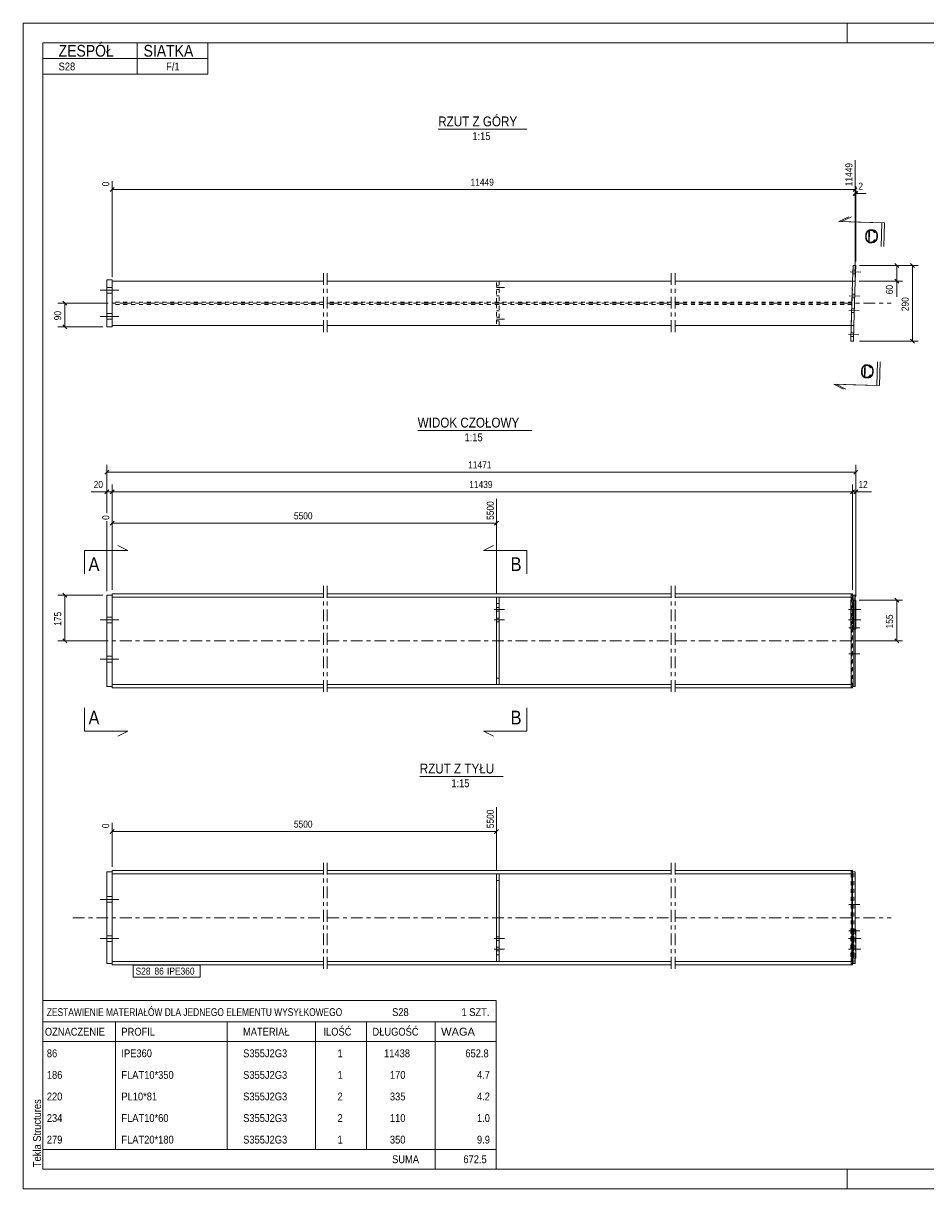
# Model space of a CAD drawing. Header units: millimetres. Extents: x 0 to 420, y 0 to 297.
# Tile 1 of 2: x 0 to 230, y 0 to 297. Entities that reach past the tile are written whole.
import ezdxf

# ---------------------------------------------------------------- set-up
doc = ezdxf.new("R2010")
doc.units = ezdxf.units.MM
for name, pattern in [('XKITLINE00', [0]), ('XKITLINE01', [4, 1, -1, 1, -1]), ('XKITLINE02', [4, 2, -2]), ('XKITLINE03', [6, 3, -1, 1, -1])]:
    doc.linetypes.add(name, pattern=pattern)
for name, color, linetype, lineweight in [('Arkusz rysunku', 3, 'Continuous', 0), ('Element', 2, 'Continuous', 0), ('Inny typ obiektu', 7, 'Continuous', 0), ('Przekrój', 7, 'Continuous', 0), ('Wymiar', 4, 'Continuous', 0), ('Znak elementu', 2, 'Continuous', 0), ('Śruba', 3, 'Continuous', 0)]:
    doc.layers.add(name, color=color, linetype=linetype, lineweight=lineweight)
doc.styles.add('ARIAL', font='ARIAL.TTF')

msp = doc.modelspace()

# ---------------------------------------------------------------- linework, layer by layer
at = {"layer": 'Arkusz rysunku', "linetype": 'XKITLINE00', "lineweight": 0}
for p, q in [((420, 297), (0, 297)), ((0, 297), (0, 0)), ((0, 292), (0, 297)), ((5, 297), (0, 297)), ((210, 292), (210, 297)), ((415, 292), (5, 292)), ((5, 292), (5, 5)), ((0, 0), (0, 5)), ((5, 5), (415, 5)), ((210, 0), (210, 5)), ((0, 0), (420, 0))]:
    msp.add_line(p, q, dxfattribs=at)
at = {"layer": 'Element', "linetype": 'XKITLINE00', "lineweight": 0}
for p, q in [((211.51, 235.31), (211.38, 231.31)), ((212.17, 235.29), (211.51, 235.31)), ((212.05, 231.29), (212.17, 235.29)), ((21.29, 231.64), (22.62, 231.64)), ((21.29, 219.64), (21.29, 231.64)), ((22.62, 231.64), (22.62, 231.31)), ((22.62, 231.31), (22.62, 219.98)), ((76.49, 231.31), (22.62, 231.31)), ((165.15, 231.31), (77.49, 231.31)), ((211.38, 231.31), (166.15, 231.31)), ((211.03, 219.98), (211.38, 231.31)), ((212.05, 231.29), (211.38, 231.31)), ((211.69, 219.96), (212.05, 231.29)), ((22.62, 219.98), (76.49, 219.98)), ((22.62, 219.98), (22.62, 219.64)), ((77.49, 219.98), (165.15, 219.98)), ((166.15, 219.98), (211.03, 219.98)), ((211.03, 219.98), (210.9, 215.98)), ((211.03, 219.98), (211.69, 219.96)), ((211.57, 215.96), (211.69, 219.96)), ((22.62, 219.64), (21.29, 219.64)), ((211.57, 215.96), (210.9, 215.98)), ((22.62, 151.62), (22.62, 151.28)), ((76.49, 151.62), (22.62, 151.62)), ((165.15, 151.62), (77.49, 151.62)), ((211.03, 151.62), (166.15, 151.62)), ((211.38, 151.62), (211.03, 151.62)), ((211.03, 151.62), (211.03, 150.77)), ((211.38, 151.62), (211.38, 151.28)), ((21.29, 127.95), (21.29, 151.28)), ((22.62, 151.28), (21.29, 151.28)), ((22.62, 127.95), (22.62, 151.28)), ((22.62, 150.77), (76.49, 150.77)), ((77.49, 150.77), (165.15, 150.77)), ((120.65, 128.46), (120.65, 150.77)), ((120.65, 150.77), (121.32, 150.77)), ((121.32, 128.46), (121.32, 150.77)), ((166.15, 150.77), (211.03, 150.77)), ((211.69, 149.95), (210.9, 149.95)), ((210.9, 149.95), (210.9, 142.62)), ((211.03, 151.28), (211.03, 149.95)), ((212.05, 151.28), (211.03, 151.28)), ((211.57, 142.62), (211.57, 149.95)), ((211.69, 127.95), (211.69, 151.28)), ((211.69, 142.62), (211.69, 149.95)), ((212.05, 151.28), (212.05, 127.95)), ((212.05, 142.62), (212.05, 149.95)), ((212.17, 149.95), (212.05, 149.95)), ((212.17, 142.62), (212.17, 149.95)), ((211.69, 142.62), (210.9, 142.62)), ((211.03, 127.95), (211.03, 142.62)), ((212.17, 142.62), (212.05, 142.62)), ((22.62, 127.95), (21.29, 127.95)), ((76.49, 128.46), (22.62, 128.46)), ((22.62, 127.62), (22.62, 127.95)), ((165.15, 128.46), (77.49, 128.46)), ((121.32, 128.46), (120.65, 128.46)), ((211.03, 128.46), (166.15, 128.46)), ((211.03, 128.46), (211.03, 127.62)), ((212.05, 127.95), (211.03, 127.95)), ((211.38, 127.62), (211.38, 127.95)), ((22.62, 127.62), (76.49, 127.62)), ((77.49, 127.62), (165.15, 127.62)), ((166.15, 127.62), (211.38, 127.62)), ((21.29, 80.72), (22.62, 80.72)), ((21.29, 80.72), (21.29, 57.39)), ((22.62, 81.05), (22.62, 80.72)), ((76.49, 81.05), (22.62, 81.05)), ((22.62, 80.72), (22.62, 57.39)), ((22.62, 80.21), (76.49, 80.21)), ((165.15, 81.05), (77.49, 81.05)), ((77.49, 80.21), (165.15, 80.21)), ((120.65, 57.9), (120.65, 80.21)), ((120.65, 80.21), (121.32, 80.21)), ((121.32, 57.9), (121.32, 80.21)), ((211.38, 81.05), (166.15, 81.05)), ((166.15, 80.21), (211.38, 80.21)), ((211.25, 80.21), (211.24, 80.12)), ((211.38, 80.21), (211.38, 81.05)), ((211.38, 57.39), (211.38, 80.72)), ((212.05, 80.72), (211.38, 80.72)), ((212.05, 80.72), (212.05, 66.05)), ((211.22, 79.47), (211.21, 79.01)), ((211.21, 59.1), (211.21, 79.01)), ((211.24, 80.12), (211.22, 79.86)), ((211.22, 79.86), (211.22, 79.47)), ((211.38, 66.05), (212.17, 66.05)), ((211.38, 58.72), (211.38, 66.05)), ((211.51, 66.05), (211.51, 58.72)), ((212.17, 66.05), (212.17, 58.72)), ((21.29, 57.39), (22.62, 57.39)), ((76.49, 57.9), (22.62, 57.9)), ((22.62, 57.05), (22.62, 57.39)), ((22.62, 57.05), (76.49, 57.05)), ((165.15, 57.9), (77.49, 57.9)), ((77.49, 57.05), (165.15, 57.05)), ((121.32, 57.9), (120.65, 57.9)), ((211.38, 57.9), (166.15, 57.9)), ((166.15, 57.05), (211.38, 57.05)), ((211.21, 59.1), (211.22, 58.64)), ((211.22, 58.64), (211.22, 58.25)), ((211.22, 58.25), (211.24, 57.99)), ((211.24, 57.99), (211.25, 57.9)), ((212.17, 58.72), (211.38, 58.72)), ((211.38, 57.05), (211.38, 57.9)), ((212.05, 57.39), (211.38, 57.39)), ((212.05, 57.39), (212.05, 58.72))]:
    msp.add_line(p, q, dxfattribs=at)
at = {"layer": 'Element', "linetype": 'XKITLINE03', "lineweight": 0}
for p, q in [((76.49, 233.31), (76.49, 217.98)), ((77.49, 233.31), (77.49, 217.98)), ((165.15, 233.31), (165.15, 217.98)), ((166.15, 233.31), (166.15, 217.98)), ((12.62, 225.64), (76.49, 225.64)), ((77.49, 225.64), (165.15, 225.64)), ((166.15, 225.64), (221.2, 225.64)), ((76.49, 153.62), (76.49, 125.62)), ((77.49, 153.62), (77.49, 125.62)), ((165.15, 153.62), (165.15, 125.62)), ((166.15, 153.62), (166.15, 125.62)), ((12.62, 139.62), (76.49, 139.62)), ((77.49, 139.62), (165.15, 139.62)), ((166.15, 139.62), (221.2, 139.62)), ((76.49, 83.05), (76.49, 55.05)), ((77.49, 83.05), (77.49, 55.05)), ((165.15, 83.05), (165.15, 55.05)), ((166.15, 83.05), (166.15, 55.05)), ((12.62, 69.05), (76.49, 69.05)), ((77.49, 69.05), (165.15, 69.05)), ((166.15, 69.05), (221.2, 69.05))]:
    msp.add_line(p, q, dxfattribs=at)
at = {"layer": 'Element', "linetype": 'XKITLINE01', "lineweight": 0}
for p, q in [((22.62, 231.31), (22.62, 219.98)), ((120.65, 225.91), (120.65, 231.31)), ((120.65, 231.31), (121.32, 231.31)), ((121.32, 231.31), (121.32, 225.91)), ((211.38, 231.31), (211.03, 219.98)), ((212.05, 231.29), (211.38, 231.31)), ((211.38, 231.31), (211.38, 231.31)), ((76.49, 225.91), (22.62, 225.91)), ((165.15, 225.91), (77.49, 225.91)), ((121.32, 227.58), (120.65, 227.58)), ((121.32, 225.91), (120.65, 225.91)), ((211.21, 225.91), (166.15, 225.91)), ((76.49, 225.38), (22.62, 225.38)), ((165.15, 225.38), (77.49, 225.38)), ((121.32, 225.38), (120.65, 225.38)), ((120.65, 225.38), (120.65, 219.98)), ((121.32, 223.71), (120.65, 223.71)), ((121.32, 219.98), (121.32, 225.38)), ((211.2, 225.38), (166.15, 225.38)), ((120.65, 219.98), (121.32, 219.98)), ((211.69, 219.96), (211.03, 219.98)), ((211.03, 219.98), (211.03, 219.98)), ((211.03, 219.98), (211.03, 219.98)), ((22.62, 151.28), (22.62, 150.77)), ((22.62, 127.95), (22.62, 150.77)), ((76.49, 150.77), (22.62, 150.77)), ((165.15, 150.77), (77.49, 150.77)), ((120.65, 128.46), (120.65, 150.77)), ((120.65, 150.77), (121.32, 150.77)), ((121.32, 149.1), (120.65, 149.1)), ((120.65, 149.1), (121.32, 149.1)), ((121.32, 150.77), (121.32, 128.46)), ((211.38, 150.77), (166.15, 150.77)), ((211.57, 149.95), (211.03, 149.95)), ((211.03, 149.95), (211.03, 142.62)), ((211.03, 149.95), (211.03, 142.62)), ((211.16, 150.77), (211.17, 150.68)), ((211.17, 150.68), (211.18, 150.42)), ((211.18, 150.42), (211.19, 150.03)), ((211.19, 150.03), (211.2, 149.57)), ((211.2, 129.66), (211.2, 149.57)), ((211.21, 149.57), (211.22, 150.03)), ((211.21, 129.66), (211.21, 149.57)), ((211.22, 150.42), (211.24, 150.68)), ((211.22, 150.03), (211.22, 150.42)), ((211.24, 150.68), (211.25, 150.77)), ((211.38, 151.28), (211.38, 150.77)), ((211.38, 127.95), (211.38, 151.28)), ((211.38, 142.62), (211.38, 149.95)), ((212.05, 149.95), (211.38, 149.95)), ((211.51, 142.62), (211.51, 149.95)), ((211.57, 142.62), (211.03, 142.62)), ((212.05, 142.62), (211.38, 142.62)), ((76.49, 128.46), (22.62, 128.46)), ((165.15, 128.46), (77.49, 128.46)), ((120.65, 130.13), (121.32, 130.13)), ((120.65, 130.13), (121.32, 130.13)), ((121.32, 128.46), (120.65, 128.46)), ((211.38, 128.46), (166.15, 128.46)), ((211.03, 128.46), (211.03, 128.46)), ((211.03, 128.46), (211.16, 128.46)), ((211.17, 128.56), (211.16, 128.46)), ((211.18, 128.82), (211.17, 128.56)), ((211.19, 129.2), (211.18, 128.82)), ((211.2, 129.66), (211.19, 129.2)), ((211.22, 129.2), (211.21, 129.66)), ((211.22, 128.82), (211.22, 129.2)), ((211.24, 128.56), (211.22, 128.82)), ((211.25, 128.46), (211.24, 128.56)), ((211.38, 127.95), (211.38, 128.46)), ((22.62, 80.72), (22.62, 79.47)), ((22.62, 57.9), (22.62, 80.21)), ((120.65, 57.9), (120.65, 80.21)), ((120.65, 80.21), (121.32, 80.21)), ((121.32, 80.21), (121.32, 57.9)), ((211.03, 80.21), (211.03, 81.05)), ((211.03, 57.39), (211.03, 80.72)), ((211.38, 80.72), (211.03, 80.72)), ((211.17, 80.12), (211.16, 80.21)), ((211.69, 57.39), (211.69, 80.72)), ((120.65, 78.54), (121.32, 78.54)), ((121.32, 78.54), (120.65, 78.54)), ((211.18, 79.86), (211.17, 80.12)), ((211.19, 79.47), (211.18, 79.86)), ((211.2, 79.01), (211.19, 79.47)), ((211.2, 59.1), (211.2, 79.01)), ((211.69, 66.05), (210.9, 66.05)), ((210.9, 66.05), (210.9, 58.72)), ((211.38, 66.05), (211.03, 66.05)), ((211.03, 66.05), (211.03, 58.72)), ((211.57, 58.72), (211.57, 66.05)), ((211.69, 66.05), (211.69, 58.72)), ((212.05, 58.72), (212.05, 66.05)), ((212.05, 66.05), (212.05, 58.72)), ((120.65, 59.57), (121.32, 59.57)), ((120.65, 59.57), (121.32, 59.57)), ((22.62, 57.39), (22.62, 57.9)), ((121.32, 57.9), (120.65, 57.9)), ((211.69, 58.72), (210.9, 58.72)), ((211.03, 57.05), (211.03, 57.9)), ((211.38, 57.39), (211.03, 57.39)), ((211.16, 57.9), (211.17, 57.99)), ((211.17, 57.99), (211.18, 58.25)), ((211.18, 58.25), (211.19, 58.64)), ((211.19, 58.64), (211.2, 59.1)), ((211.38, 58.72), (211.51, 58.72))]:
    msp.add_line(p, q, dxfattribs=at)
at = {"layer": 'Inny typ obiektu', "linetype": 'XKITLINE00', "lineweight": 0}
for p, q in [((5, 292), (47, 292)), ((5, 292), (5, 288)), ((29, 288), (29, 292)), ((47, 288), (47, 292)), ((5, 288), (47, 288)), ((5, 288), (5, 284)), ((29, 288), (29, 284)), ((47, 288), (47, 284)), ((5, 284), (47, 284)), ((105.76, 270), (128.36, 270)), ((100.52, 193.24), (129.6, 193.24)), ((101.05, 105.07), (122.34, 105.07)), ((5, 48), (5, 42.5)), ((5, 48), (120.5, 48)), ((120.5, 48), (120.5, 42.5)), ((5, 42.5), (5, 37.5)), ((5, 42.5), (120.5, 42.5)), ((23.5, 42.5), (23.5, 37.5)), ((52, 37.5), (52, 42.5)), ((74.5, 42.5), (74.5, 37.5)), ((87.5, 42.5), (87.5, 37.5)), ((105, 42.5), (105, 37.5)), ((120.5, 42.5), (120.5, 37.5)), ((5, 37.5), (120.5, 37.5)), ((5, 37.5), (5, 32)), ((23.5, 37.5), (23.5, 32)), ((52, 32), (52, 37.5)), ((74.5, 37.5), (74.5, 32)), ((87.5, 37.5), (87.5, 32)), ((105, 37.5), (105, 32)), ((120.5, 37.5), (120.5, 32)), ((5, 32), (5, 26.5)), ((23.5, 32), (23.5, 26.5)), ((52, 26.5), (52, 32)), ((74.5, 32), (74.5, 26.5)), ((87.5, 32), (87.5, 26.5)), ((105, 32), (105, 26.5)), ((120.5, 32), (120.5, 26.5)), ((5, 26.5), (5, 21)), ((23.5, 26.5), (23.5, 21)), ((52, 21), (52, 26.5)), ((74.5, 26.5), (74.5, 21)), ((87.5, 26.5), (87.5, 21)), ((105, 26.5), (105, 21)), ((120.5, 26.5), (120.5, 21)), ((5, 21), (5, 15.5)), ((23.5, 21), (23.5, 15.5)), ((52, 15.5), (52, 21)), ((74.5, 21), (74.5, 15.5)), ((87.5, 21), (87.5, 15.5)), ((105, 21), (105, 15.5)), ((120.5, 21), (120.5, 15.5)), ((5, 15.5), (5, 10)), ((23.5, 15.5), (23.5, 10)), ((52, 10), (52, 15.5)), ((74.5, 15.5), (74.5, 10)), ((87.5, 15.5), (87.5, 10)), ((105, 15.5), (105, 10)), ((120.5, 15.5), (120.5, 10)), ((5, 10), (5, 5)), ((5, 10), (120.5, 10)), ((105, 10), (105, 5)), ((120.5, 10), (120.5, 5)), ((5, 5), (120.5, 5))]:
    msp.add_line(p, q, dxfattribs=at)
at = {"layer": 'Przekrój', "linetype": 'XKITLINE00', "lineweight": 0}
for p, q in [((207.85, 246.47), (210.39, 247.64)), ((208.52, 246.47), (211.06, 247.64)), ((212.85, 246.31), (207.85, 246.47)), ((213.52, 246.31), (208.52, 246.47)), ((218.85, 246.13), (212.85, 246.31)), ((219.52, 246.13), (213.52, 246.31)), ((218.85, 246.13), (218.66, 240.13)), ((219.52, 246.13), (219.33, 240.13)), ((217.56, 204.71), (217.75, 210.7)), ((218.22, 204.7), (218.41, 210.7)), ((206.56, 205.05), (209.02, 203.72)), ((211.56, 204.89), (206.56, 205.05)), ((207.22, 205.05), (209.68, 203.72)), ((212.22, 204.89), (207.22, 205.05)), ((217.56, 204.71), (211.56, 204.89)), ((218.22, 204.7), (212.22, 204.89)), ((26.62, 162.66), (24.12, 163.91)), ((117.32, 162.66), (119.82, 163.91)), ((15.62, 162.66), (15.62, 156.66)), ((15.62, 162.66), (21.62, 162.66)), ((21.62, 162.66), (26.62, 162.66)), ((122.32, 162.66), (117.32, 162.66)), ((128.32, 162.66), (122.32, 162.66)), ((128.32, 162.66), (128.32, 156.66)), ((15.62, 116.57), (15.62, 122.57)), ((128.32, 116.57), (128.32, 122.57)), ((15.62, 116.57), (21.62, 116.57)), ((21.62, 116.57), (26.62, 116.57)), ((26.62, 116.57), (24.12, 115.32)), ((117.32, 116.57), (119.82, 115.32)), ((122.32, 116.57), (117.32, 116.57)), ((128.32, 116.57), (122.32, 116.57))]:
    msp.add_line(p, q, dxfattribs=at)
at = {"layer": 'Wymiar', "linetype": 'XKITLINE00', "lineweight": 0}
for p, q in [((212.05, 232.29), (212.05, 262.14)), ((22.62, 232.31), (22.62, 256.8)), ((212.05, 232.29), (212.05, 255.5)), ((212.17, 236.29), (212.17, 255.5)), ((23.13, 255.15), (22.11, 254.14)), ((22.62, 254.64), (212.05, 254.64)), ((212.49, 255.08), (211.54, 254.14)), ((212.56, 254.15), (211.54, 253.14)), ((212.68, 254.15), (211.66, 253.14)), ((212.05, 253.64), (212.17, 253.64)), ((212.17, 253.64), (214.86, 253.64)), ((212.17, 253.64), (214.86, 253.64)), ((213.17, 235.31), (228.06, 235.31)), ((213.17, 235.29), (224.06, 235.29)), ((222.11, 235.79), (223.13, 234.78)), ((222.62, 231.29), (222.62, 235.29)), ((226.11, 235.82), (227.13, 234.8)), ((226.62, 215.96), (226.62, 235.31)), ((222.11, 231.8), (223.13, 230.78)), ((213.05, 231.29), (224.06, 231.29)), ((222.62, 231.29), (222.62, 227.27)), ((222.62, 231.29), (222.62, 227.27)), ((10.11, 226.15), (11.13, 225.14)), ((21.62, 225.64), (8.76, 225.64)), ((10.62, 219.64), (10.62, 225.64)), ((10.11, 220.15), (11.13, 219.14)), ((20.29, 219.64), (8.76, 219.64)), ((213.17, 215.96), (228.06, 215.96)), ((226.11, 216.47), (227.13, 215.45)), ((21.29, 172.13), (21.29, 184.48)), ((212.17, 150.95), (212.17, 184.48)), ((21.8, 183.13), (20.78, 182.11)), ((21.29, 182.62), (212.17, 182.62)), ((212.68, 183.13), (211.66, 182.11)), ((21.29, 172.13), (21.29, 179.48)), ((22.62, 152.62), (22.62, 179.48)), ((22.62, 152.62), (22.62, 179.48)), ((211.38, 152.62), (211.38, 179.48)), ((211.38, 152.62), (211.38, 179.48)), ((212.17, 150.95), (212.17, 179.48)), ((21.29, 177.62), (17.27, 177.62)), ((21.29, 177.62), (17.27, 177.62)), ((21.8, 178.13), (20.78, 177.11)), ((21.29, 177.62), (22.62, 177.62)), ((23.13, 178.13), (22.11, 177.11)), ((23.13, 178.13), (22.11, 177.11)), ((22.62, 177.62), (211.38, 177.62)), ((120.65, 151.77), (120.65, 175.78)), ((211.89, 178.13), (210.87, 177.11)), ((211.89, 178.13), (210.87, 177.11)), ((211.38, 177.62), (212.17, 177.62)), ((212.68, 178.13), (211.66, 177.11)), ((212.17, 177.62), (216.19, 177.62)), ((212.17, 177.62), (216.19, 177.62)), ((21.29, 152.28), (21.29, 170.08)), ((21.29, 152.28), (21.29, 170.08)), ((23.13, 170.13), (22.11, 169.11)), ((22.62, 152.62), (22.62, 171.77)), ((22.62, 169.62), (120.65, 169.62)), ((121.16, 170.13), (120.14, 169.11)), ((10.11, 151.79), (11.13, 150.78)), ((20.29, 151.28), (8.76, 151.28)), ((10.62, 139.62), (10.62, 151.28)), ((213.05, 149.95), (224.06, 149.95)), ((222.11, 150.46), (223.13, 149.44)), ((222.62, 139.62), (222.62, 149.95)), ((21.62, 139.62), (8.76, 139.62)), ((10.11, 140.13), (11.13, 139.11)), ((212.21, 139.62), (224.06, 139.62)), ((222.11, 140.13), (223.13, 139.11)), ((120.65, 81.21), (120.65, 97.21)), ((22.62, 82.05), (22.62, 93.21)), ((23.13, 91.56), (22.11, 90.54)), ((22.62, 91.05), (120.65, 91.05)), ((121.16, 91.56), (120.14, 90.54))]:
    msp.add_line(p, q, dxfattribs=at)
at = {"layer": 'Znak elementu', "linetype": 'XKITLINE00', "lineweight": 0}
for p, q in [((28.02, 56.95), (45.12, 56.95)), ((28.02, 53.95), (28.02, 56.95)), ((45.12, 53.95), (45.12, 56.95)), ((28.02, 53.95), (45.12, 53.95))]:
    msp.add_line(p, q, dxfattribs=at)
at = {"layer": 'Śruba', "linetype": 'XKITLINE00', "lineweight": 0}
for p, q in [((213.45, 233.58), (210.79, 233.66)), ((213.45, 233.58), (210.79, 233.66)), ((212.11, 233.15), (211.44, 233.17)), ((212.11, 233.15), (211.44, 233.17)), ((212.14, 234.09), (211.47, 234.11)), ((212.14, 234.09), (211.47, 234.11)), ((19.55, 228.98), (24.35, 228.98)), ((19.55, 228.98), (24.35, 228.98)), ((21.29, 229.71), (22.62, 229.71)), ((21.29, 229.71), (22.62, 229.71)), ((21.29, 228.24), (22.62, 228.24)), ((21.29, 228.24), (22.62, 228.24)), ((213.2, 227.45), (210.53, 227.53)), ((213.2, 227.45), (210.53, 227.53)), ((211.91, 227.02), (211.25, 227.04)), ((211.91, 227.02), (211.25, 227.04)), ((211.94, 227.96), (211.28, 227.98)), ((211.94, 227.96), (211.28, 227.98)), ((21.29, 223.04), (22.62, 223.04)), ((21.29, 223.04), (22.62, 223.04)), ((213.08, 223.72), (210.41, 223.8)), ((213.08, 223.72), (210.41, 223.8)), ((211.8, 223.29), (211.13, 223.31)), ((211.8, 223.29), (211.13, 223.31)), ((211.83, 224.22), (211.16, 224.25)), ((211.83, 224.22), (211.16, 224.25)), ((19.55, 222.31), (24.35, 222.31)), ((19.55, 222.31), (24.35, 222.31)), ((21.29, 221.58), (22.62, 221.58)), ((21.29, 221.58), (22.62, 221.58)), ((212.95, 217.59), (210.29, 217.67)), ((212.95, 217.59), (210.29, 217.67)), ((211.61, 217.16), (210.94, 217.18)), ((211.61, 217.16), (210.94, 217.18)), ((211.64, 218.09), (210.97, 218.11)), ((211.64, 218.09), (210.97, 218.11)), ((21.29, 145.68), (22.62, 145.68)), ((21.29, 145.68), (22.62, 145.68)), ((122.65, 147.62), (119.99, 147.62)), ((121.32, 148.08), (120.65, 148.08)), ((121.32, 147.15), (120.65, 147.15)), ((212.95, 147.62), (210.29, 147.62)), ((213.45, 147.62), (210.79, 147.62)), ((19.55, 144.95), (24.35, 144.95)), ((19.55, 144.95), (24.35, 144.95)), ((21.29, 144.22), (22.62, 144.22)), ((21.29, 144.22), (22.62, 144.22)), ((122.65, 144.95), (119.99, 144.95)), ((121.32, 145.42), (120.65, 145.42)), ((121.32, 144.48), (120.65, 144.48)), ((212.95, 144.95), (210.29, 144.95)), ((213.08, 142.95), (210.41, 142.95)), ((213.2, 142.95), (210.53, 142.95)), ((213.45, 144.95), (210.79, 144.95)), ((19.55, 134.95), (24.35, 134.95)), ((19.55, 134.95), (24.35, 134.95)), ((21.29, 135.68), (22.62, 135.68)), ((21.29, 135.68), (22.62, 135.68)), ((21.29, 134.22), (22.62, 134.22)), ((21.29, 134.22), (22.62, 134.22)), ((213.08, 136.28), (210.41, 136.28)), ((213.2, 136.28), (210.53, 136.28)), ((21.29, 74.45), (22.62, 74.45)), ((21.29, 74.45), (22.62, 74.45)), ((19.55, 73.72), (24.35, 73.72)), ((19.55, 73.72), (24.35, 73.72)), ((21.29, 72.99), (22.62, 72.99)), ((21.29, 72.99), (22.62, 72.99)), ((213.08, 72.39), (210.41, 72.39)), ((213.2, 72.39), (210.53, 72.39)), ((213.08, 65.72), (210.41, 65.72)), ((213.2, 65.72), (210.53, 65.72)), ((19.55, 63.72), (24.35, 63.72)), ((19.55, 63.72), (24.35, 63.72)), ((21.29, 64.45), (22.62, 64.45)), ((21.29, 64.45), (22.62, 64.45)), ((21.29, 62.99), (22.62, 62.99)), ((21.29, 62.99), (22.62, 62.99)), ((122.65, 63.72), (119.99, 63.72)), ((121.32, 64.19), (120.65, 64.19)), ((121.32, 63.25), (120.65, 63.25)), ((212.95, 63.72), (210.29, 63.72)), ((213.45, 63.72), (210.79, 63.72)), ((122.65, 61.05), (119.99, 61.05)), ((121.32, 61.52), (120.65, 61.52)), ((121.32, 60.59), (120.65, 60.59)), ((212.95, 61.05), (210.29, 61.05)), ((213.45, 61.05), (210.79, 61.05))]:
    msp.add_line(p, q, dxfattribs=at)
at = {"layer": 'Śruba', "linetype": 'XKITLINE02', "lineweight": 0}
for p, q in [((122.65, 229.64), (119.99, 229.64)), ((122.65, 229.64), (119.99, 229.64)), ((121.32, 230.11), (120.65, 230.11)), ((121.32, 230.11), (120.65, 230.11)), ((121.32, 229.18), (120.65, 229.18)), ((121.32, 229.18), (120.65, 229.18)), ((122.65, 221.64), (119.99, 221.64)), ((122.65, 221.64), (119.99, 221.64)), ((121.32, 222.11), (120.65, 222.11)), ((121.32, 222.11), (120.65, 222.11)), ((121.32, 221.18), (120.65, 221.18)), ((121.32, 221.18), (120.65, 221.18)), ((122.65, 147.62), (119.99, 147.62)), ((121.32, 148.08), (120.65, 148.08)), ((121.32, 147.15), (120.65, 147.15)), ((122.65, 144.95), (119.99, 144.95)), ((121.32, 145.42), (120.65, 145.42)), ((121.32, 144.48), (120.65, 144.48)), ((122.65, 63.72), (119.99, 63.72)), ((121.32, 64.19), (120.65, 64.19)), ((121.32, 63.25), (120.65, 63.25)), ((122.65, 61.05), (119.99, 61.05)), ((121.32, 61.52), (120.65, 61.52)), ((121.32, 60.59), (120.65, 60.59))]:
    msp.add_line(p, q, dxfattribs=at)

# ---------------------------------------------------------------- texts
at = {"layer": 'Arkusz rysunku', "style": 'ARIAL', "width": 0.85}
msp.add_text('Tekla Structures', height=2, rotation=90, dxfattribs=at).set_placement((4.5, 5.5))
at = {"layer": 'Inny typ obiektu', "style": 'ARIAL'}
for s, height, width, p in [('ZESPÓŁ', 3, 0.85, (9, 288.5)), ('SIATKA', 3, 0.85, (30.66, 288.5)), ('S28', 2, 0.85, (9, 285)), ('F/1', 2, 0.85, (36.41, 285)), ('RZUT Z GÓRY', 2.5, 0.85, (105.76, 270.75)), ('1:15', 2, 0.85, (114.46, 267.25)), ('WIDOK CZOŁOWY', 2.5, 0.85, (100.52, 193.99)), ('1:15', 2, 0.85, (112.46, 190.49)), ('RZUT Z TYŁU', 2.5, 0.85, (101.05, 105.82)), ('1:15', 2, 0.85, (109.1, 102.32)), ('ZESTAWIENIE MATERIAŁÓW DLA JEDNEGO ELEMENTU WYSYŁKOWEGO', 2, 0.765, (6, 44)), ('S28', 2, 0.85, (94, 44)), ('1', 2, 0.85, (111.69, 44)), (' SZT.', 2, 0.85, (113, 44)), ('OZNACZENIE', 2, 0.85, (5.5, 39)), ('PROFIL', 2, 0.85, (25, 39)), ('MATERIAŁ', 2, 0.85, (56, 39)), ('ILOŚĆ', 2, 0.85, (76.5, 39)), ('DŁUGOŚĆ', 2, 0.85, (89, 39)), ('WAGA', 2, 1.008832, (106.5, 39)), ('86', 2, 0.85, (6, 33.5)), ('IPE360', 2, 0.85, (25, 33.5)), ('S355J2G3', 2, 0.85, (56.04, 33.5)), ('1', 2, 0.85, (80.09, 33.5)), ('11438', 2, 0.85, (91.96, 33.5)), ('652.8', 2, 0.85, (112.67, 33.5)), ('186', 2, 0.85, (6, 28)), ('FLAT10*350', 2, 0.85, (25, 28)), ('S355J2G3', 2, 0.85, (56.04, 28)), ('1', 2, 0.85, (80.09, 28)), ('170', 2, 0.85, (93.44, 28)), ('4.7', 2, 0.85, (115.63, 28)), ('220', 2, 0.85, (6, 22.5)), ('PL10*81', 2, 0.85, (25, 22.5)), ('S355J2G3', 2, 0.85, (56.04, 22.5)), ('2', 2, 0.85, (80.09, 22.5)), ('335', 2, 0.85, (93.44, 22.5)), ('4.2', 2, 0.85, (115.63, 22.5)), ('234', 2, 0.85, (6, 17)), ('FLAT10*60', 2, 0.85, (25, 17)), ('S355J2G3', 2, 0.85, (56.04, 17)), ('2', 2, 0.85, (80.09, 17)), ('110', 2, 0.85, (93.44, 17)), ('1.0', 2, 0.85, (115.63, 17)), ('279', 2, 0.85, (6, 11.5)), ('FLAT20*180', 2, 0.85, (25, 11.5)), ('S355J2G3', 2, 0.85, (56.04, 11.5)), ('1', 2, 0.85, (80.09, 11.5)), ('350', 2, 0.85, (93.44, 11.5)), ('9.9', 2, 0.85, (115.63, 11.5)), ('SUMA', 2, 0.85, (94, 6.5)), ('672.5', 2, 0.85, (112.17, 6.5))]:
    msp.add_text(s, height=height, dxfattribs=dict(at, width=width)).set_placement(p)
at = {"layer": 'Przekrój', "style": 'ARIAL', "width": 0.85}
for s, rotation, p in [('C', -1.7762, (214.31, 241.02)), ('D', -1.7991, (214.99, 241.02)), ('C', -1.7762, (213.25, 206.59)), ('D', -1.7991, (213.9, 206.59))]:
    msp.add_text(s, height=3.5, rotation=rotation, dxfattribs=at).set_placement(p)
for s, p in [('A', (16.62, 157.41)), ('B', (124.21, 157.41)), ('A', (16.62, 118.32)), ('B', (124.21, 118.32))]:
    msp.add_text(s, height=3.5, dxfattribs=at).set_placement(p)
at = {"layer": 'Wymiar', "style": 'ARIAL', "width": 0.85}
for s, p in [('11449', (211.33, 255.46)), ('0', (21.9, 255.46)), ('60', (221.66, 227.94)), ('290', (225.66, 223.63)), ('90', (9.66, 221.31)), ('5500', (119.93, 170.44)), ('0', (21.9, 170.44)), ('175', (9.66, 143.45)), ('155', (221.66, 142.78)), ('5500', (119.93, 91.87)), ('0', (21.9, 91.87))]:
    msp.add_text(s, height=1.8, rotation=90.0002, dxfattribs=at).set_placement(p)
for s, p in [('11449', (114, 255.6)), ('2', (212.85, 254.6)), ('11471', (113.39, 183.58)), ('20', (17.94, 178.58)), ('11439', (113.66, 178.58)), ('12', (212.85, 178.58)), ('5500', (68.97, 170.58)), ('5500', (68.97, 92.01))]:
    msp.add_text(s, height=1.8, dxfattribs=at).set_placement(p)
at = {"layer": 'Znak elementu', "style": 'ARIAL', "width": 0.85}
for s, p in [('S28', (28.62, 54.55)), ('86', (33.43, 54.55)), ('IPE360', (36.64, 54.55))]:
    msp.add_text(s, height=1.8, dxfattribs=at).set_placement(p)

doc.saveas('drawing.dxf')
